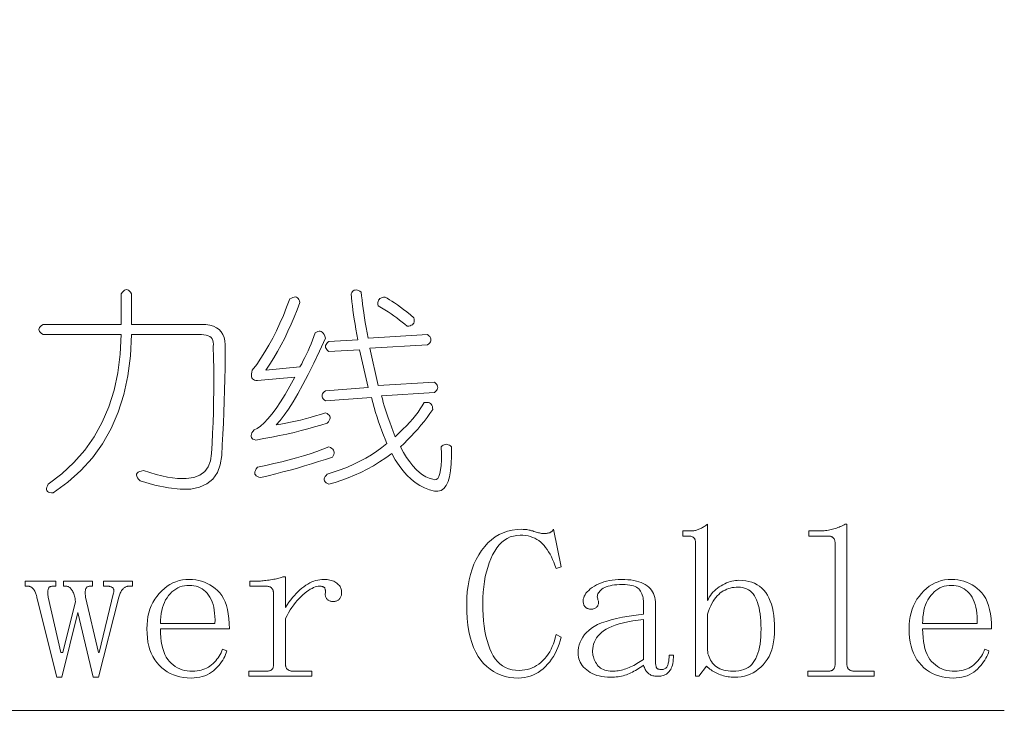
# Model space of a CAD drawing. Extents: x 1 to 297, y 1 to 210.
# Tile 170 of 171: x 209 to 222, y 106 to 116. Entities that reach past the tile are written whole.
import ezdxf

# ---------------------------------------------------------------- set-up
doc = ezdxf.new("R2010")
doc.units = 0

msp = doc.modelspace()

# ---------------------------------------------------------------- linework, layer by layer
at = {"color": 7, "lineweight": 13}
msp.add_lwpolyline([(192.871, 115.727), (205.263, 106.44), (222.354, 106.44)], dxfattribs=at)
for points in [[(210.628, 112.04), (210.628, 111.629), (211.566, 111.629), (211.626, 111.626), (211.681, 111.618), (211.729, 111.604), (211.77, 111.585), (211.806, 111.561), (211.834, 111.53), (211.857, 111.495), (211.873, 111.454), (211.882, 111.407), (211.886, 111.355), (211.885, 111.2), (211.884, 111.047), (211.881, 110.895), (211.878, 110.744), (211.874, 110.595), (211.869, 110.447), (211.863, 110.3), (211.856, 110.155), (211.848, 110.011), (211.84, 109.869), (211.821, 109.742), (211.781, 109.636), (211.722, 109.55), (211.642, 109.485), (211.543, 109.44), (211.423, 109.416), (211.283, 109.413), (211.123, 109.43), (210.943, 109.468), (210.743, 109.526), (210.723, 109.548), (210.708, 109.568), (210.699, 109.587), (210.695, 109.603), (210.697, 109.618), (210.704, 109.63), (210.717, 109.641), (210.735, 109.651), (210.759, 109.658), (210.788, 109.663), (210.958, 109.612), (211.11, 109.577), (211.245, 109.559), (211.363, 109.557), (211.463, 109.572), (211.545, 109.603), (211.611, 109.651), (211.659, 109.715), (211.689, 109.795), (211.703, 109.892), (211.711, 110.03), (211.718, 110.169), (211.724, 110.31), (211.728, 110.451), (211.731, 110.595), (211.733, 110.739), (211.733, 110.886), (211.732, 111.033), (211.729, 111.182), (211.726, 111.332), (211.728, 111.362), (211.726, 111.39), (211.721, 111.414), (211.711, 111.434), (211.697, 111.452), (211.679, 111.466), (211.657, 111.478), (211.63, 111.486), (211.6, 111.49), (211.566, 111.492), (210.628, 111.492), (210.614, 111.207), (210.579, 110.939), (210.524, 110.686), (210.449, 110.45), (210.354, 110.229), (210.239, 110.024), (210.104, 109.836), (209.948, 109.663), (209.773, 109.507), (209.577, 109.366), (209.552, 109.367), (209.53, 109.371), (209.513, 109.376), (209.5, 109.384), (209.491, 109.395), (209.486, 109.407), (209.486, 109.422), (209.489, 109.439), (209.497, 109.459), (209.508, 109.48), (209.691, 109.62), (209.855, 109.773), (210, 109.94), (210.126, 110.12), (210.234, 110.315), (210.323, 110.523), (210.393, 110.744), (210.445, 110.98), (210.477, 111.229), (210.491, 111.492), (209.44, 111.492), (209.419, 111.506), (209.403, 111.519), (209.392, 111.533), (209.385, 111.547), (209.383, 111.561), (209.385, 111.574), (209.392, 111.588), (209.403, 111.602), (209.419, 111.615), (209.44, 111.629), (210.491, 111.629), (210.491, 112.04), (210.505, 112.061), (210.519, 112.077), (210.532, 112.089), (210.546, 112.095), (210.56, 112.098), (210.574, 112.095), (210.587, 112.089), (210.601, 112.077), (210.615, 112.061)], [(213.714, 112.063), (213.719, 112.012), (213.725, 111.958), (213.732, 111.902), (213.74, 111.844), (213.748, 111.783), (213.758, 111.72), (213.768, 111.655), (213.78, 111.588), (213.792, 111.518), (213.806, 111.446), (214.606, 111.492), (214.622, 111.478), (214.635, 111.465), (214.644, 111.451), (214.649, 111.437), (214.651, 111.423), (214.649, 111.41), (214.644, 111.396), (214.635, 111.382), (214.622, 111.368), (214.606, 111.355), (213.828, 111.309), (213.943, 110.806), (214.697, 110.852), (214.713, 110.838), (214.726, 110.825), (214.735, 110.811), (214.741, 110.797), (214.743, 110.783), (214.741, 110.77), (214.735, 110.756), (214.726, 110.742), (214.713, 110.729), (214.697, 110.715), (213.988, 110.669), (213.998, 110.627), (214.01, 110.581), (214.024, 110.533), (214.04, 110.483), (214.057, 110.429), (214.076, 110.373), (214.097, 110.314), (214.12, 110.252), (214.145, 110.188), (214.171, 110.12), (214.224, 110.17), (214.275, 110.219), (214.321, 110.267), (214.365, 110.314), (214.406, 110.36), (214.443, 110.406), (214.477, 110.45), (214.508, 110.494), (214.535, 110.536), (214.56, 110.578), (214.582, 110.581), (214.601, 110.581), (214.618, 110.579), (214.633, 110.574), (214.646, 110.566), (214.656, 110.556), (214.664, 110.542), (214.67, 110.526), (214.673, 110.508), (214.674, 110.486), (214.637, 110.432), (214.598, 110.378), (214.558, 110.326), (214.517, 110.274), (214.474, 110.223), (214.43, 110.174), (214.384, 110.125), (214.338, 110.077), (214.289, 110.03), (214.24, 109.983), (214.281, 109.909), (214.323, 109.842), (214.365, 109.781), (214.408, 109.727), (214.451, 109.68), (214.495, 109.64), (214.539, 109.607), (214.584, 109.581), (214.629, 109.562), (214.674, 109.549), (214.7, 109.541), (214.723, 109.544), (214.742, 109.559), (214.758, 109.586), (214.771, 109.623), (214.781, 109.673), (214.788, 109.733), (214.791, 109.805), (214.791, 109.888), (214.788, 109.983), (214.802, 109.996), (214.816, 110.005), (214.83, 110.012), (214.843, 110.016), (214.857, 110.018), (214.871, 110.016), (214.884, 110.012), (214.898, 110.005), (214.912, 109.996), (214.926, 109.983), (214.927, 109.862), (214.924, 109.755), (214.915, 109.661), (214.9, 109.581), (214.88, 109.515), (214.854, 109.462), (214.823, 109.423), (214.787, 109.398), (214.744, 109.387), (214.697, 109.389), (214.63, 109.406), (214.564, 109.431), (214.502, 109.463), (214.441, 109.502), (214.383, 109.549), (214.327, 109.603), (214.273, 109.664), (214.222, 109.733), (214.172, 109.809), (214.126, 109.892), (214.043, 109.834), (213.96, 109.78), (213.877, 109.73), (213.793, 109.683), (213.708, 109.64), (213.624, 109.601), (213.538, 109.566), (213.453, 109.534), (213.366, 109.505), (213.28, 109.48), (213.259, 109.49), (213.242, 109.501), (213.23, 109.512), (213.221, 109.524), (213.217, 109.538), (213.217, 109.552), (213.221, 109.567), (213.229, 109.583), (213.241, 109.6), (213.257, 109.618), (213.351, 109.646), (213.443, 109.678), (213.531, 109.712), (213.615, 109.749), (213.697, 109.789), (213.775, 109.832), (213.851, 109.877), (213.923, 109.925), (213.991, 109.976), (214.057, 110.029), (214.034, 110.085), (214.012, 110.142), (213.99, 110.2), (213.969, 110.259), (213.948, 110.32), (213.928, 110.383), (213.908, 110.447), (213.889, 110.512), (213.87, 110.578), (213.851, 110.646), (213.234, 110.601), (213.218, 110.614), (213.205, 110.628), (213.196, 110.642), (213.19, 110.655), (213.188, 110.669), (213.19, 110.683), (213.196, 110.696), (213.205, 110.71), (213.218, 110.724), (213.234, 110.738), (213.806, 110.783), (213.691, 111.286), (213.28, 111.263), (213.263, 111.277), (213.251, 111.291), (213.241, 111.304), (213.236, 111.318), (213.234, 111.332), (213.236, 111.346), (213.241, 111.359), (213.251, 111.373), (213.263, 111.387), (213.28, 111.4), (213.668, 111.423), (213.655, 111.495), (213.643, 111.565), (213.631, 111.632), (213.621, 111.698), (213.611, 111.76), (213.603, 111.821), (213.595, 111.879), (213.588, 111.935), (213.582, 111.989), (213.577, 112.04), (213.587, 112.057), (213.597, 112.071), (213.608, 112.081), (213.621, 112.088), (213.634, 112.092), (213.648, 112.093), (213.663, 112.09), (213.679, 112.084), (213.696, 112.075)], [(212.754, 111.972), (212.776, 111.984), (212.796, 111.992), (212.814, 111.997), (212.831, 111.998), (212.846, 111.995), (212.858, 111.988), (212.869, 111.978), (212.878, 111.965), (212.886, 111.947), (212.891, 111.926), (212.854, 111.827), (212.814, 111.729), (212.773, 111.633), (212.73, 111.539), (212.686, 111.446), (212.639, 111.356), (212.59, 111.267), (212.54, 111.18), (212.488, 111.095), (212.434, 111.012), (212.891, 111.058), (212.914, 111.099), (212.936, 111.142), (212.958, 111.185), (212.979, 111.23), (213, 111.275), (213.02, 111.321), (213.04, 111.368), (213.059, 111.416), (213.078, 111.465), (213.097, 111.515), (213.115, 111.526), (213.132, 111.534), (213.148, 111.537), (213.163, 111.537), (213.177, 111.532), (213.19, 111.523), (213.203, 111.51), (213.214, 111.493), (213.224, 111.472), (213.234, 111.446), (213.153, 111.27), (213.076, 111.107), (213.002, 110.957), (212.931, 110.821), (212.863, 110.698), (212.798, 110.588), (212.736, 110.491), (212.678, 110.408), (212.623, 110.337), (212.571, 110.28), (212.635, 110.29), (212.7, 110.302), (212.765, 110.314), (212.831, 110.328), (212.897, 110.343), (212.963, 110.36), (213.03, 110.378), (213.098, 110.398), (213.166, 110.418), (213.234, 110.44), (213.255, 110.431), (213.272, 110.42), (213.284, 110.409), (213.293, 110.397), (213.297, 110.383), (213.297, 110.369), (213.293, 110.354), (213.285, 110.338), (213.273, 110.321), (213.257, 110.303), (213.173, 110.276), (213.087, 110.25), (212.998, 110.225), (212.906, 110.201), (212.811, 110.178), (212.714, 110.155), (212.614, 110.134), (212.511, 110.113), (212.405, 110.094), (212.297, 110.075), (212.276, 110.08), (212.259, 110.088), (212.247, 110.097), (212.238, 110.108), (212.234, 110.12), (212.234, 110.135), (212.238, 110.152), (212.246, 110.17), (212.258, 110.19), (212.274, 110.212), (212.317, 110.231), (212.362, 110.262), (212.41, 110.304), (212.461, 110.358), (212.514, 110.423), (212.57, 110.5), (212.629, 110.588), (212.691, 110.687), (212.755, 110.798), (212.823, 110.921), (212.32, 110.875), (212.299, 110.876), (212.28, 110.88), (212.266, 110.887), (212.254, 110.897), (212.246, 110.909), (212.24, 110.924), (212.238, 110.942), (212.239, 110.963), (212.244, 110.986), (212.251, 111.012), (212.31, 111.091), (212.366, 111.175), (212.421, 111.262), (212.474, 111.352), (212.526, 111.446), (212.575, 111.544), (212.622, 111.646), (212.668, 111.751), (212.712, 111.859)], [(214.034, 111.995), (214.063, 111.98), (214.094, 111.962), (214.127, 111.941), (214.162, 111.918), (214.2, 111.892), (214.24, 111.863), (214.282, 111.832), (214.327, 111.797), (214.374, 111.76), (214.423, 111.72), (214.426, 111.699), (214.426, 111.679), (214.424, 111.662), (214.419, 111.647), (214.411, 111.635), (214.401, 111.624), (214.387, 111.617), (214.371, 111.611), (214.353, 111.607), (214.331, 111.606), (214.299, 111.634), (214.264, 111.661), (214.229, 111.688), (214.192, 111.716), (214.154, 111.743), (214.115, 111.771), (214.074, 111.798), (214.031, 111.826), (213.988, 111.853), (213.943, 111.881), (213.939, 111.902), (213.939, 111.922), (213.941, 111.939), (213.946, 111.954), (213.954, 111.966), (213.965, 111.977), (213.978, 111.984), (213.994, 111.99), (214.013, 111.994)], [(213.28, 109.983), (213.301, 109.974), (213.318, 109.963), (213.332, 109.952), (213.342, 109.939), (213.348, 109.926), (213.351, 109.912), (213.35, 109.897), (213.346, 109.881), (213.337, 109.864), (213.326, 109.846), (213.234, 109.815), (213.141, 109.784), (213.047, 109.754), (212.952, 109.726), (212.857, 109.698), (212.76, 109.671), (212.663, 109.645), (212.565, 109.619), (212.466, 109.595), (212.366, 109.572), (212.34, 109.577), (212.32, 109.585), (212.304, 109.594), (212.292, 109.605), (212.286, 109.618), (212.283, 109.632), (212.286, 109.649), (212.292, 109.667), (212.304, 109.687), (212.32, 109.709), (212.432, 109.732), (212.541, 109.757), (212.646, 109.782), (212.748, 109.808), (212.846, 109.835), (212.94, 109.863), (213.03, 109.891), (213.117, 109.921), (213.2, 109.952)], [(215.828, 106.875), (215.766, 106.877), (215.706, 106.884), (215.648, 106.896), (215.593, 106.913), (215.541, 106.935), (215.492, 106.961), (215.445, 106.992), (215.4, 107.028), (215.359, 107.069), (215.32, 107.115), (215.284, 107.166), (215.252, 107.222), (215.224, 107.283), (215.199, 107.351), (215.178, 107.423), (215.161, 107.502), (215.148, 107.585), (215.139, 107.674), (215.133, 107.769), (215.131, 107.869), (215.133, 107.954), (215.139, 108.037), (215.149, 108.116), (215.163, 108.193), (215.181, 108.266), (215.203, 108.337), (215.229, 108.404), (215.259, 108.469), (215.293, 108.53), (215.331, 108.589), (215.373, 108.643), (215.417, 108.692), (215.464, 108.735), (215.514, 108.772), (215.567, 108.803), (215.623, 108.829), (215.681, 108.849), (215.743, 108.863), (215.807, 108.872), (215.874, 108.875), (215.89, 108.874), (215.906, 108.874), (215.922, 108.872), (215.938, 108.87), (215.954, 108.868), (215.97, 108.865), (215.986, 108.861), (216.002, 108.856), (216.018, 108.852), (216.034, 108.846), (216.05, 108.841), (216.065, 108.836), (216.08, 108.832), (216.094, 108.828), (216.108, 108.825), (216.122, 108.822), (216.135, 108.82), (216.147, 108.819), (216.16, 108.818), (216.171, 108.818), (216.18, 108.818), (216.189, 108.818), (216.197, 108.819), (216.205, 108.819), (216.213, 108.821), (216.22, 108.822), (216.227, 108.823), (216.233, 108.825), (216.24, 108.827), (216.246, 108.829), (216.251, 108.832), (216.257, 108.835), (216.262, 108.838), (216.267, 108.842), (216.273, 108.846), (216.278, 108.851), (216.283, 108.856), (216.288, 108.862), (216.292, 108.868), (216.297, 108.875), (216.4, 108.372), (216.331, 108.349), (216.317, 108.391), (216.302, 108.432), (216.286, 108.47), (216.269, 108.506), (216.251, 108.54), (216.232, 108.573), (216.213, 108.603), (216.192, 108.631), (216.171, 108.657), (216.148, 108.681), (216.125, 108.702), (216.1, 108.722), (216.074, 108.739), (216.046, 108.754), (216.017, 108.766), (215.987, 108.776), (215.955, 108.785), (215.922, 108.79), (215.887, 108.794), (215.851, 108.795), (215.804, 108.792), (215.76, 108.784), (215.717, 108.771), (215.677, 108.753), (215.638, 108.729), (215.602, 108.7), (215.568, 108.666), (215.537, 108.627), (215.507, 108.582), (215.48, 108.532), (215.455, 108.478), (215.432, 108.422), (215.413, 108.363), (215.396, 108.302), (215.381, 108.238), (215.369, 108.171), (215.36, 108.102), (215.354, 108.031), (215.35, 107.957), (215.348, 107.881), (215.35, 107.798), (215.353, 107.719), (215.359, 107.643), (215.367, 107.571), (215.377, 107.503), (215.39, 107.439), (215.404, 107.378), (215.422, 107.321), (215.441, 107.267), (215.463, 107.218), (215.487, 107.172), (215.514, 107.131), (215.545, 107.095), (215.578, 107.064), (215.614, 107.038), (215.653, 107.016), (215.695, 106.999), (215.741, 106.987), (215.789, 106.98), (215.84, 106.978), (215.876, 106.979), (215.911, 106.983), (215.945, 106.989), (215.978, 106.999), (216.01, 107.01), (216.041, 107.025), (216.071, 107.042), (216.099, 107.062), (216.127, 107.084), (216.154, 107.109), (216.18, 107.136), (216.203, 107.165), (216.225, 107.196), (216.246, 107.228), (216.264, 107.262), (216.281, 107.298), (216.296, 107.335), (216.31, 107.374), (216.321, 107.415), (216.331, 107.458), (216.4, 107.423), (216.387, 107.376), (216.373, 107.331), (216.357, 107.287), (216.339, 107.245), (216.318, 107.205), (216.296, 107.166), (216.272, 107.129), (216.246, 107.094), (216.218, 107.061), (216.188, 107.029), (216.157, 107), (216.125, 106.974), (216.091, 106.95), (216.057, 106.93), (216.021, 106.913), (215.985, 106.899), (215.947, 106.889), (215.909, 106.881), (215.869, 106.876)], [(218.366, 107.915), (218.378, 107.939), (218.391, 107.963), (218.406, 107.986), (218.422, 108.007), (218.44, 108.028), (218.459, 108.047), (218.479, 108.066), (218.501, 108.083), (218.524, 108.099), (218.548, 108.115), (218.573, 108.129), (218.598, 108.142), (218.623, 108.153), (218.647, 108.162), (218.671, 108.171), (218.695, 108.177), (218.719, 108.182), (218.742, 108.186), (218.765, 108.188), (218.788, 108.189), (218.835, 108.187), (218.88, 108.182), (218.922, 108.174), (218.961, 108.163), (218.998, 108.148), (219.033, 108.129), (219.066, 108.108), (219.096, 108.083), (219.123, 108.055), (219.148, 108.023), (219.171, 107.989), (219.192, 107.951), (219.21, 107.91), (219.225, 107.866), (219.238, 107.819), (219.249, 107.769), (219.258, 107.716), (219.264, 107.659), (219.267, 107.6), (219.268, 107.538), (219.267, 107.475), (219.262, 107.416), (219.254, 107.36), (219.244, 107.306), (219.23, 107.256), (219.213, 107.209), (219.193, 107.165), (219.17, 107.124), (219.143, 107.087), (219.114, 107.052), (219.082, 107.02), (219.049, 106.992), (219.015, 106.967), (218.979, 106.946), (218.941, 106.928), (218.902, 106.913), (218.862, 106.901), (218.82, 106.893), (218.776, 106.888), (218.731, 106.886), (218.709, 106.887), (218.686, 106.888), (218.664, 106.89), (218.643, 106.893), (218.621, 106.896), (218.6, 106.901), (218.58, 106.906), (218.559, 106.912), (218.539, 106.919), (218.52, 106.926), (218.501, 106.935), (218.482, 106.943), (218.464, 106.953), (218.447, 106.963), (218.43, 106.973), (218.414, 106.984), (218.398, 106.996), (218.383, 107.008), (218.368, 107.021), (218.354, 107.035), (218.251, 106.898), (218.206, 106.898), (218.206, 108.692), (218.205, 108.701), (218.205, 108.709), (218.203, 108.717), (218.202, 108.725), (218.2, 108.732), (218.197, 108.739), (218.194, 108.745), (218.191, 108.75), (218.187, 108.756), (218.183, 108.76), (218.178, 108.765), (218.172, 108.769), (218.166, 108.772), (218.159, 108.775), (218.151, 108.778), (218.143, 108.78), (218.134, 108.781), (218.124, 108.782), (218.114, 108.783), (218.103, 108.783), (218.034, 108.783), (218.034, 108.852), (218.137, 108.852), (218.148, 108.852), (218.16, 108.853), (218.171, 108.854), (218.183, 108.856), (218.194, 108.858), (218.206, 108.86), (218.217, 108.863), (218.228, 108.867), (218.24, 108.87), (218.251, 108.875), (218.263, 108.88), (218.274, 108.885), (218.286, 108.891), (218.297, 108.897), (218.308, 108.903), (218.32, 108.91), (218.331, 108.918), (218.343, 108.926), (218.354, 108.934), (218.366, 108.943)], [(219.851, 108.852), (219.872, 108.852), (219.892, 108.853), (219.912, 108.854), (219.932, 108.856), (219.951, 108.858), (219.971, 108.86), (219.99, 108.863), (220.008, 108.867), (220.027, 108.87), (220.046, 108.875), (220.064, 108.88), (220.082, 108.885), (220.099, 108.891), (220.117, 108.897), (220.134, 108.903), (220.151, 108.91), (220.168, 108.918), (220.184, 108.926), (220.201, 108.934), (220.217, 108.943), (220.24, 108.943), (220.24, 107.058), (220.24, 107.049), (220.241, 107.04), (220.242, 107.032), (220.244, 107.025), (220.247, 107.018), (220.25, 107.011), (220.254, 107.005), (220.258, 106.999), (220.263, 106.994), (220.268, 106.989), (220.274, 106.985), (220.28, 106.981), (220.287, 106.977), (220.294, 106.974), (220.301, 106.972), (220.309, 106.97), (220.317, 106.968), (220.325, 106.967), (220.334, 106.966), (220.343, 106.966), (220.606, 106.966), (220.606, 106.898), (219.714, 106.898), (219.714, 106.966), (219.977, 106.966), (219.988, 106.966), (219.998, 106.967), (220.008, 106.968), (220.017, 106.97), (220.026, 106.972), (220.033, 106.974), (220.04, 106.977), (220.046, 106.981), (220.052, 106.985), (220.057, 106.989), (220.061, 106.994), (220.065, 106.999), (220.069, 107.005), (220.072, 107.011), (220.074, 107.018), (220.076, 107.025), (220.078, 107.032), (220.079, 107.04), (220.08, 107.049), (220.08, 107.058), (220.08, 108.692), (220.08, 108.701), (220.079, 108.709), (220.078, 108.717), (220.076, 108.725), (220.074, 108.732), (220.072, 108.739), (220.069, 108.745), (220.065, 108.75), (220.061, 108.756), (220.057, 108.76), (220.052, 108.765), (220.046, 108.769), (220.04, 108.772), (220.033, 108.775), (220.026, 108.778), (220.017, 108.78), (220.008, 108.781), (219.998, 108.782), (219.988, 108.783), (219.977, 108.783), (219.726, 108.783), (219.726, 108.852)], [(212.697, 107.823), (212.72, 107.859), (212.743, 107.893), (212.767, 107.925), (212.791, 107.956), (212.816, 107.985), (212.84, 108.012), (212.865, 108.037), (212.891, 108.061), (212.917, 108.083), (212.943, 108.103), (212.969, 108.122), (212.995, 108.138), (213.022, 108.153), (213.049, 108.166), (213.076, 108.176), (213.102, 108.185), (213.129, 108.192), (213.157, 108.197), (213.184, 108.2), (213.211, 108.201), (213.234, 108.2), (213.255, 108.198), (213.275, 108.196), (213.294, 108.192), (213.313, 108.188), (213.33, 108.182), (213.346, 108.175), (213.361, 108.168), (213.375, 108.159), (213.388, 108.149), (213.4, 108.139), (213.411, 108.128), (213.42, 108.117), (213.429, 108.105), (213.436, 108.093), (213.441, 108.081), (213.446, 108.069), (213.449, 108.056), (213.451, 108.043), (213.451, 108.029), (213.451, 108.018), (213.45, 108.007), (213.449, 107.997), (213.447, 107.987), (213.444, 107.978), (213.441, 107.969), (213.437, 107.96), (213.433, 107.952), (213.428, 107.945), (213.423, 107.938), (213.417, 107.931), (213.41, 107.925), (213.403, 107.92), (213.395, 107.916), (213.387, 107.912), (213.378, 107.909), (213.369, 107.906), (213.359, 107.905), (213.348, 107.904), (213.337, 107.903), (213.326, 107.904), (213.315, 107.905), (213.305, 107.906), (213.296, 107.909), (213.287, 107.912), (213.279, 107.916), (213.271, 107.92), (213.264, 107.925), (213.257, 107.931), (213.251, 107.938), (213.246, 107.945), (213.241, 107.952), (213.238, 107.96), (213.235, 107.969), (213.233, 107.978), (213.231, 107.987), (213.231, 107.997), (213.231, 108.007), (213.232, 108.018), (213.234, 108.029), (213.234, 108.036), (213.234, 108.042), (213.233, 108.049), (213.232, 108.055), (213.231, 108.061), (213.23, 108.066), (213.229, 108.071), (213.227, 108.077), (213.225, 108.082), (213.223, 108.086), (213.22, 108.091), (213.216, 108.094), (213.212, 108.098), (213.206, 108.101), (213.2, 108.103), (213.192, 108.105), (213.184, 108.107), (213.175, 108.108), (213.165, 108.109), (213.154, 108.109), (213.135, 108.108), (213.116, 108.104), (213.096, 108.099), (213.075, 108.091), (213.053, 108.08), (213.03, 108.068), (213.007, 108.053), (212.982, 108.036), (212.957, 108.017), (212.931, 107.995), (212.905, 107.971), (212.88, 107.945), (212.855, 107.918), (212.831, 107.889), (212.807, 107.858), (212.784, 107.825), (212.761, 107.79), (212.739, 107.753), (212.718, 107.715), (212.697, 107.675), (212.697, 107.058), (212.697, 107.049), (212.698, 107.04), (212.7, 107.032), (212.702, 107.025), (212.704, 107.018), (212.707, 107.011), (212.711, 107.005), (212.715, 106.999), (212.72, 106.994), (212.726, 106.989), (212.731, 106.985), (212.738, 106.981), (212.744, 106.977), (212.751, 106.974), (212.758, 106.972), (212.766, 106.97), (212.774, 106.968), (212.782, 106.967), (212.791, 106.966), (212.8, 106.966), (213.051, 106.966), (213.051, 106.898), (212.206, 106.898), (212.206, 106.966), (212.434, 106.966), (212.445, 106.966), (212.456, 106.967), (212.465, 106.968), (212.474, 106.97), (212.483, 106.972), (212.49, 106.974), (212.497, 106.977), (212.504, 106.981), (212.509, 106.985), (212.514, 106.989), (212.518, 106.994), (212.522, 106.999), (212.526, 107.005), (212.529, 107.011), (212.531, 107.018), (212.533, 107.025), (212.535, 107.032), (212.536, 107.04), (212.537, 107.049), (212.537, 107.058), (212.537, 108.006), (212.537, 108.015), (212.536, 108.024), (212.535, 108.032), (212.533, 108.04), (212.531, 108.048), (212.529, 108.055), (212.526, 108.062), (212.522, 108.068), (212.518, 108.075), (212.514, 108.08), (212.509, 108.086), (212.504, 108.091), (212.497, 108.095), (212.49, 108.099), (212.483, 108.102), (212.474, 108.104), (212.465, 108.106), (212.456, 108.108), (212.445, 108.109), (212.434, 108.109), (212.217, 108.109), (212.217, 108.178), (212.308, 108.178), (212.325, 108.178), (212.342, 108.178), (212.359, 108.179), (212.377, 108.18), (212.396, 108.182), (212.415, 108.184), (212.434, 108.186), (212.455, 108.189), (212.476, 108.192), (212.497, 108.195), (212.518, 108.198), (212.538, 108.202), (212.557, 108.206), (212.576, 108.209), (212.593, 108.213), (212.609, 108.217), (212.624, 108.222), (212.638, 108.226), (212.651, 108.23), (212.663, 108.235), (212.697, 108.235)], [(210.251, 108.178), (210.64, 108.178), (210.64, 108.109), (210.594, 108.109), (210.585, 108.109), (210.576, 108.108), (210.568, 108.106), (210.559, 108.104), (210.551, 108.101), (210.543, 108.097), (210.536, 108.092), (210.528, 108.087), (210.521, 108.081), (210.514, 108.075), (210.507, 108.067), (210.501, 108.059), (210.495, 108.05), (210.488, 108.04), (210.483, 108.029), (210.477, 108.017), (210.472, 108.004), (210.467, 107.991), (210.462, 107.976), (210.457, 107.961), (210.183, 106.886), (210.114, 106.886), (209.908, 107.755), (209.691, 106.886), (209.623, 106.886), (209.36, 107.938), (209.357, 107.953), (209.354, 107.968), (209.351, 107.983), (209.347, 107.996), (209.343, 108.009), (209.338, 108.021), (209.333, 108.033), (209.327, 108.044), (209.321, 108.054), (209.314, 108.063), (209.307, 108.072), (209.3, 108.08), (209.294, 108.087), (209.287, 108.093), (209.28, 108.098), (209.273, 108.102), (209.266, 108.105), (209.259, 108.107), (209.252, 108.109), (209.246, 108.109), (209.2, 108.109), (209.2, 108.178), (209.611, 108.178), (209.611, 108.109), (209.566, 108.109), (209.557, 108.109), (209.549, 108.107), (209.541, 108.105), (209.534, 108.103), (209.528, 108.099), (209.523, 108.095), (209.518, 108.089), (209.514, 108.083), (209.511, 108.077), (209.508, 108.069), (209.506, 108.061), (209.505, 108.052), (209.504, 108.043), (209.503, 108.033), (209.503, 108.022), (209.503, 108.011), (209.504, 107.999), (209.505, 107.987), (209.506, 107.974), (209.508, 107.961), (209.68, 107.218), (209.703, 107.218), (209.874, 107.903), (209.872, 107.923), (209.869, 107.942), (209.865, 107.96), (209.861, 107.977), (209.857, 107.993), (209.852, 108.008), (209.847, 108.022), (209.841, 108.035), (209.835, 108.047), (209.828, 108.058), (209.821, 108.067), (209.814, 108.076), (209.807, 108.084), (209.799, 108.091), (209.791, 108.096), (209.783, 108.101), (209.775, 108.104), (209.766, 108.107), (209.757, 108.109), (209.748, 108.109), (209.714, 108.109), (209.714, 108.178), (210.103, 108.178), (210.103, 108.109), (210.068, 108.109), (210.06, 108.109), (210.051, 108.107), (210.044, 108.105), (210.037, 108.103), (210.031, 108.099), (210.026, 108.095), (210.021, 108.089), (210.017, 108.083), (210.014, 108.077), (210.011, 108.069), (210.009, 108.061), (210.008, 108.052), (210.006, 108.043), (210.006, 108.033), (210.006, 108.022), (210.006, 108.011), (210.006, 107.999), (210.008, 107.987), (210.009, 107.974), (210.011, 107.961), (210.183, 107.218), (210.194, 107.218), (210.388, 108.018), (210.39, 108.027), (210.392, 108.035), (210.392, 108.043), (210.392, 108.051), (210.391, 108.058), (210.39, 108.064), (210.388, 108.07), (210.385, 108.076), (210.381, 108.081), (210.377, 108.086), (210.372, 108.091), (210.367, 108.094), (210.361, 108.098), (210.355, 108.101), (210.348, 108.103), (210.341, 108.105), (210.334, 108.107), (210.326, 108.108), (210.317, 108.109), (210.308, 108.109), (210.251, 108.109)], [(211.017, 107.538), (211.018, 107.478), (211.022, 107.421), (211.028, 107.368), (211.036, 107.319), (211.047, 107.273), (211.06, 107.231), (211.076, 107.192), (211.094, 107.157), (211.114, 107.126), (211.137, 107.098), (211.162, 107.073), (211.188, 107.05), (211.216, 107.031), (211.245, 107.014), (211.276, 106.999), (211.308, 106.987), (211.341, 106.978), (211.376, 106.971), (211.413, 106.968), (211.451, 106.966), (211.48, 106.967), (211.509, 106.97), (211.536, 106.974), (211.563, 106.98), (211.588, 106.988), (211.613, 106.997), (211.637, 107.008), (211.66, 107.021), (211.682, 107.036), (211.703, 107.052), (211.723, 107.069), (211.742, 107.088), (211.759, 107.107), (211.776, 107.127), (211.791, 107.148), (211.806, 107.169), (211.819, 107.192), (211.831, 107.215), (211.842, 107.239), (211.851, 107.263), (211.908, 107.241), (211.901, 107.215), (211.891, 107.19), (211.88, 107.166), (211.867, 107.141), (211.853, 107.116), (211.836, 107.092), (211.818, 107.067), (211.799, 107.043), (211.777, 107.019), (211.754, 106.995), (211.729, 106.972), (211.703, 106.952), (211.674, 106.934), (211.644, 106.918), (211.613, 106.905), (211.579, 106.894), (211.544, 106.886), (211.507, 106.88), (211.469, 106.876), (211.428, 106.875), (211.377, 106.877), (211.327, 106.882), (211.279, 106.89), (211.234, 106.902), (211.19, 106.918), (211.148, 106.937), (211.108, 106.959), (211.07, 106.984), (211.034, 107.014), (211, 107.046), (210.968, 107.082), (210.94, 107.121), (210.915, 107.162), (210.894, 107.207), (210.876, 107.255), (210.861, 107.305), (210.849, 107.359), (210.841, 107.416), (210.836, 107.475), (210.834, 107.538), (210.836, 107.594), (210.841, 107.648), (210.849, 107.7), (210.861, 107.751), (210.876, 107.799), (210.894, 107.846), (210.915, 107.89), (210.94, 107.933), (210.968, 107.973), (211, 108.012), (211.034, 108.048), (211.069, 108.08), (211.106, 108.108), (211.144, 108.133), (211.184, 108.153), (211.225, 108.17), (211.268, 108.184), (211.312, 108.193), (211.358, 108.199), (211.406, 108.201), (211.448, 108.199), (211.49, 108.195), (211.531, 108.187), (211.57, 108.177), (211.608, 108.163), (211.646, 108.147), (211.682, 108.128), (211.716, 108.105), (211.75, 108.08), (211.783, 108.052), (211.813, 108.02), (211.84, 107.984), (211.864, 107.943), (211.885, 107.898), (211.903, 107.849), (211.917, 107.795), (211.928, 107.738), (211.936, 107.675), (211.941, 107.609), (211.943, 107.538)], [(211.748, 107.606), (211.75, 107.655), (211.749, 107.702), (211.745, 107.746), (211.74, 107.788), (211.733, 107.828), (211.723, 107.865), (211.711, 107.899), (211.697, 107.932), (211.681, 107.962), (211.663, 107.989), (211.643, 108.014), (211.621, 108.036), (211.599, 108.056), (211.575, 108.073), (211.55, 108.088), (211.523, 108.099), (211.496, 108.109), (211.467, 108.115), (211.437, 108.119), (211.406, 108.12), (211.372, 108.119), (211.339, 108.115), (211.308, 108.108), (211.278, 108.099), (211.25, 108.086), (211.222, 108.071), (211.196, 108.053), (211.171, 108.033), (211.148, 108.009), (211.126, 107.983), (211.105, 107.955), (211.086, 107.924), (211.07, 107.892), (211.056, 107.857), (211.044, 107.821), (211.034, 107.782), (211.027, 107.741), (211.021, 107.698), (211.018, 107.653), (211.017, 107.606)], [(217.063, 106.886), (217.022, 106.887), (216.984, 106.89), (216.947, 106.895), (216.913, 106.902), (216.88, 106.91), (216.849, 106.921), (216.819, 106.934), (216.792, 106.948), (216.766, 106.965), (216.743, 106.983), (216.721, 107.003), (216.702, 107.023), (216.684, 107.044), (216.67, 107.066), (216.657, 107.088), (216.647, 107.11), (216.639, 107.133), (216.633, 107.157), (216.63, 107.181), (216.628, 107.206), (216.63, 107.247), (216.635, 107.286), (216.644, 107.323), (216.657, 107.359), (216.673, 107.393), (216.692, 107.426), (216.715, 107.458), (216.742, 107.488), (216.772, 107.516), (216.806, 107.543), (216.844, 107.569), (216.89, 107.593), (216.943, 107.616), (217.003, 107.637), (217.07, 107.656), (217.144, 107.674), (217.224, 107.691), (217.312, 107.706), (217.407, 107.72), (217.508, 107.732), (217.508, 107.869), (217.508, 107.892), (217.506, 107.913), (217.504, 107.934), (217.5, 107.954), (217.496, 107.973), (217.49, 107.992), (217.483, 108.009), (217.475, 108.026), (217.467, 108.042), (217.457, 108.058), (217.445, 108.072), (217.431, 108.084), (217.414, 108.096), (217.395, 108.105), (217.373, 108.113), (217.348, 108.12), (217.321, 108.125), (217.291, 108.129), (217.258, 108.131), (217.223, 108.132), (217.185, 108.131), (217.15, 108.129), (217.116, 108.126), (217.086, 108.122), (217.057, 108.116), (217.031, 108.109), (217.007, 108.101), (216.985, 108.092), (216.966, 108.081), (216.948, 108.069), (216.933, 108.056), (216.92, 108.044), (216.91, 108.031), (216.901, 108.018), (216.894, 108.005), (216.889, 107.992), (216.887, 107.978), (216.886, 107.965), (216.888, 107.951), (216.891, 107.938), (216.895, 107.928), (216.899, 107.919), (216.901, 107.91), (216.902, 107.901), (216.903, 107.892), (216.902, 107.883), (216.901, 107.874), (216.899, 107.865), (216.895, 107.855), (216.891, 107.846), (216.886, 107.838), (216.88, 107.83), (216.873, 107.823), (216.866, 107.817), (216.857, 107.812), (216.847, 107.808), (216.837, 107.805), (216.825, 107.802), (216.813, 107.801), (216.8, 107.8), (216.791, 107.801), (216.782, 107.802), (216.774, 107.803), (216.766, 107.805), (216.758, 107.808), (216.751, 107.811), (216.744, 107.814), (216.738, 107.819), (216.731, 107.824), (216.726, 107.829), (216.72, 107.835), (216.715, 107.842), (216.711, 107.849), (216.707, 107.856), (216.704, 107.865), (216.702, 107.874), (216.7, 107.883), (216.698, 107.893), (216.697, 107.904), (216.697, 107.915), (216.698, 107.935), (216.703, 107.955), (216.71, 107.975), (216.721, 107.995), (216.734, 108.015), (216.75, 108.034), (216.77, 108.053), (216.792, 108.072), (216.817, 108.091), (216.846, 108.109), (216.876, 108.126), (216.908, 108.142), (216.941, 108.156), (216.975, 108.168), (217.011, 108.178), (217.048, 108.186), (217.087, 108.192), (217.127, 108.197), (217.168, 108.2), (217.211, 108.201), (217.256, 108.2), (217.298, 108.197), (217.338, 108.193), (217.376, 108.187), (217.411, 108.179), (217.444, 108.17), (217.475, 108.159), (217.504, 108.146), (217.53, 108.131), (217.554, 108.115), (217.576, 108.097), (217.595, 108.078), (217.612, 108.057), (217.627, 108.034), (217.64, 108.01), (217.65, 107.985), (217.658, 107.958), (217.664, 107.93), (217.667, 107.9), (217.668, 107.869), (217.668, 107.115), (217.669, 107.097), (217.669, 107.081), (217.67, 107.067), (217.671, 107.054), (217.673, 107.042), (217.675, 107.032), (217.677, 107.023), (217.679, 107.016), (217.682, 107.01), (217.686, 107.006), (217.689, 107.003), (217.694, 107), (217.698, 106.997), (217.704, 106.995), (217.71, 106.993), (217.716, 106.992), (217.724, 106.991), (217.731, 106.99), (217.74, 106.989), (217.748, 106.989), (217.759, 106.99), (217.77, 106.991), (217.78, 106.994), (217.789, 106.997), (217.797, 107.002), (217.805, 107.008), (217.812, 107.014), (217.818, 107.022), (217.823, 107.031), (217.828, 107.04), (217.833, 107.051), (217.837, 107.063), (217.84, 107.075), (217.843, 107.088), (217.846, 107.102), (217.848, 107.117), (217.849, 107.132), (217.85, 107.148), (217.851, 107.165), (217.851, 107.183), (217.908, 107.183), (217.908, 107.152), (217.906, 107.123), (217.903, 107.096), (217.899, 107.071), (217.894, 107.048), (217.888, 107.026), (217.88, 107.007), (217.872, 106.99), (217.862, 106.974), (217.851, 106.961), (217.839, 106.949), (217.827, 106.938), (217.814, 106.928), (217.8, 106.92), (217.786, 106.913), (217.77, 106.908), (217.754, 106.903), (217.738, 106.9), (217.721, 106.898), (217.703, 106.898), (217.687, 106.898), (217.672, 106.899), (217.658, 106.901), (217.644, 106.903), (217.631, 106.906), (217.619, 106.91), (217.607, 106.914), (217.597, 106.92), (217.586, 106.925), (217.577, 106.932), (217.568, 106.939), (217.56, 106.947), (217.552, 106.957), (217.544, 106.967), (217.537, 106.978), (217.53, 106.99), (217.524, 107.002), (217.518, 107.016), (217.513, 107.031), (217.508, 107.046), (217.486, 107.031), (217.463, 107.016), (217.441, 107.002), (217.42, 106.989), (217.398, 106.976), (217.377, 106.965), (217.357, 106.954), (217.336, 106.944), (217.317, 106.935), (217.297, 106.926), (217.277, 106.919), (217.257, 106.912), (217.235, 106.906), (217.213, 106.901), (217.19, 106.896), (217.166, 106.893), (217.141, 106.89), (217.116, 106.888), (217.09, 106.887)], [(218.366, 107.275), (218.366, 107.25), (218.369, 107.226), (218.373, 107.202), (218.379, 107.18), (218.387, 107.158), (218.396, 107.136), (218.408, 107.116), (218.42, 107.096), (218.435, 107.076), (218.451, 107.058), (218.469, 107.04), (218.489, 107.025), (218.51, 107.011), (218.534, 106.999), (218.558, 106.989), (218.585, 106.981), (218.613, 106.974), (218.643, 106.97), (218.675, 106.967), (218.708, 106.966), (218.748, 106.968), (218.786, 106.972), (218.821, 106.979), (218.854, 106.989), (218.884, 107.002), (218.912, 107.018), (218.938, 107.036), (218.961, 107.058), (218.981, 107.082), (219, 107.109), (219.016, 107.139), (219.031, 107.172), (219.044, 107.208), (219.055, 107.246), (219.064, 107.288), (219.072, 107.332), (219.078, 107.379), (219.082, 107.429), (219.085, 107.482), (219.086, 107.538), (219.085, 107.591), (219.083, 107.642), (219.079, 107.69), (219.074, 107.736), (219.067, 107.779), (219.059, 107.819), (219.049, 107.857), (219.038, 107.892), (219.025, 107.925), (219.011, 107.955), (218.996, 107.982), (218.978, 108.006), (218.959, 108.028), (218.938, 108.046), (218.916, 108.062), (218.891, 108.075), (218.865, 108.085), (218.838, 108.092), (218.808, 108.096), (218.777, 108.098), (218.75, 108.097), (218.723, 108.094), (218.698, 108.09), (218.673, 108.085), (218.648, 108.078), (218.625, 108.069), (218.602, 108.058), (218.579, 108.046), (218.558, 108.033), (218.537, 108.018), (218.517, 108), (218.497, 107.981), (218.478, 107.958), (218.46, 107.934), (218.443, 107.906), (218.426, 107.876), (218.41, 107.844), (218.394, 107.809), (218.38, 107.772), (218.366, 107.732)], [(221.257, 107.538), (221.258, 107.478), (221.262, 107.421), (221.268, 107.368), (221.276, 107.319), (221.287, 107.273), (221.3, 107.231), (221.316, 107.192), (221.334, 107.157), (221.354, 107.126), (221.377, 107.098), (221.402, 107.073), (221.428, 107.05), (221.456, 107.031), (221.485, 107.014), (221.516, 106.999), (221.548, 106.987), (221.581, 106.978), (221.616, 106.971), (221.653, 106.968), (221.691, 106.966), (221.72, 106.967), (221.749, 106.97), (221.776, 106.974), (221.803, 106.98), (221.828, 106.988), (221.853, 106.997), (221.877, 107.008), (221.9, 107.021), (221.922, 107.036), (221.943, 107.052), (221.963, 107.069), (221.982, 107.088), (221.999, 107.107), (222.016, 107.127), (222.031, 107.148), (222.046, 107.169), (222.059, 107.192), (222.071, 107.215), (222.082, 107.239), (222.091, 107.263), (222.148, 107.241), (222.141, 107.215), (222.131, 107.19), (222.12, 107.166), (222.107, 107.141), (222.093, 107.116), (222.076, 107.092), (222.058, 107.067), (222.039, 107.043), (222.017, 107.019), (221.994, 106.995), (221.969, 106.972), (221.943, 106.952), (221.914, 106.934), (221.884, 106.918), (221.853, 106.905), (221.819, 106.894), (221.784, 106.886), (221.747, 106.88), (221.709, 106.876), (221.668, 106.875), (221.617, 106.877), (221.567, 106.882), (221.519, 106.89), (221.474, 106.902), (221.43, 106.918), (221.388, 106.937), (221.348, 106.959), (221.31, 106.984), (221.274, 107.014), (221.24, 107.046), (221.208, 107.082), (221.18, 107.121), (221.155, 107.162), (221.134, 107.207), (221.116, 107.255), (221.101, 107.305), (221.089, 107.359), (221.081, 107.416), (221.076, 107.475), (221.074, 107.538), (221.076, 107.594), (221.081, 107.648), (221.089, 107.7), (221.101, 107.751), (221.116, 107.799), (221.134, 107.846), (221.155, 107.89), (221.18, 107.933), (221.208, 107.973), (221.24, 108.012), (221.274, 108.048), (221.309, 108.08), (221.346, 108.108), (221.384, 108.133), (221.424, 108.153), (221.465, 108.17), (221.508, 108.184), (221.552, 108.193), (221.598, 108.199), (221.646, 108.201), (221.688, 108.199), (221.73, 108.195), (221.771, 108.187), (221.81, 108.177), (221.848, 108.163), (221.886, 108.147), (221.922, 108.128), (221.956, 108.105), (221.99, 108.08), (222.023, 108.052), (222.053, 108.02), (222.08, 107.984), (222.104, 107.943), (222.125, 107.898), (222.143, 107.849), (222.157, 107.795), (222.168, 107.738), (222.176, 107.675), (222.181, 107.609), (222.183, 107.538)], [(221.988, 107.606), (221.99, 107.655), (221.989, 107.702), (221.985, 107.746), (221.98, 107.788), (221.973, 107.828), (221.963, 107.865), (221.951, 107.899), (221.937, 107.932), (221.921, 107.962), (221.903, 107.989), (221.883, 108.014), (221.861, 108.036), (221.839, 108.056), (221.815, 108.073), (221.79, 108.088), (221.763, 108.099), (221.736, 108.109), (221.707, 108.115), (221.677, 108.119), (221.646, 108.12), (221.612, 108.119), (221.579, 108.115), (221.548, 108.108), (221.518, 108.099), (221.49, 108.086), (221.462, 108.071), (221.436, 108.053), (221.411, 108.033), (221.388, 108.009), (221.366, 107.983), (221.345, 107.955), (221.326, 107.924), (221.31, 107.892), (221.296, 107.857), (221.284, 107.821), (221.274, 107.782), (221.267, 107.741), (221.261, 107.698), (221.258, 107.653), (221.257, 107.606)], [(216.823, 107.241), (216.823, 107.22), (216.825, 107.2), (216.828, 107.18), (216.833, 107.161), (216.838, 107.142), (216.845, 107.123), (216.853, 107.105), (216.863, 107.087), (216.874, 107.069), (216.886, 107.052), (216.899, 107.036), (216.914, 107.021), (216.93, 107.008), (216.948, 106.997), (216.967, 106.988), (216.988, 106.98), (217.01, 106.974), (217.034, 106.97), (217.059, 106.967), (217.086, 106.966), (217.106, 106.967), (217.127, 106.968), (217.147, 106.97), (217.168, 106.973), (217.188, 106.976), (217.209, 106.981), (217.23, 106.986), (217.25, 106.992), (217.271, 106.999), (217.291, 107.006), (217.312, 107.015), (217.333, 107.024), (217.354, 107.034), (217.375, 107.045), (217.397, 107.056), (217.419, 107.069), (217.441, 107.082), (217.463, 107.096), (217.486, 107.111), (217.508, 107.126), (217.508, 107.663), (217.433, 107.654), (217.363, 107.643), (217.297, 107.63), (217.236, 107.617), (217.18, 107.602), (217.128, 107.586), (217.082, 107.569), (217.04, 107.55), (217.003, 107.53), (216.971, 107.509), (216.943, 107.487), (216.918, 107.464), (216.895, 107.439), (216.876, 107.414), (216.86, 107.388), (216.846, 107.36), (216.836, 107.332), (216.829, 107.302), (216.824, 107.272)]]:
    msp.add_lwpolyline(points, close=True, dxfattribs=at)

doc.saveas('drawing.dxf')
